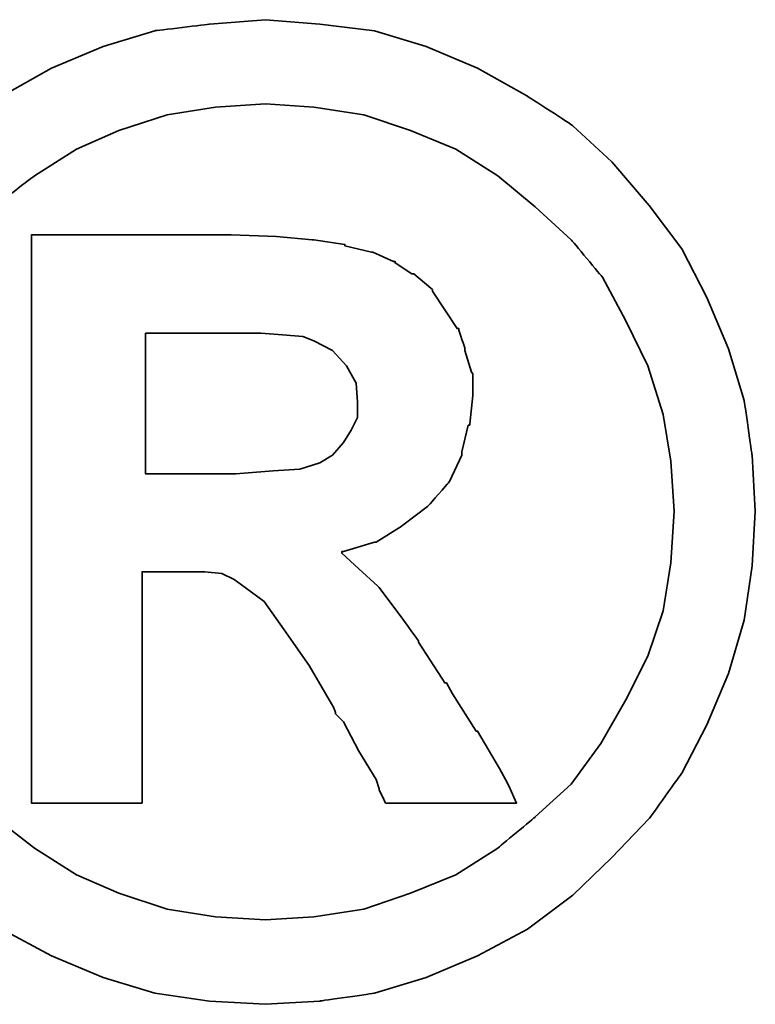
# Model space of a CAD drawing. Header units: millimetres. Extents: x -18 to 587, y -97 to 102.
# Tile 14 of 42: x 424.25 to 425.42, y -36.24 to -34.68. Entities that reach past the tile are written whole.
import ezdxf

# ---------------------------------------------------------------- set-up
doc = ezdxf.new("R2010")
doc.units = ezdxf.units.MM
doc.header["$LTSCALE"] = 0.15
doc.layers.add('DIM', color=4, linetype='CONTINUOUS')
doc.layers.add('layer 1', color=7, linetype='CONTINUOUS')

# ---------------------------------------------------------------- blocks, each defined once
blk = doc.blocks.new('TBI MOTION logo(完整正式版)')
at = {"layer": 'layer 1', "color": 22, "lineweight": 35}
for points, knots in [([(-91.89366, 20.43624), (-91.89366, 20.43624), (-91.91351, 20.77862), (-91.91351, 20.77862), (-91.91351, 20.77862), (-91.91351, 20.77862), (-91.96114, 21.11206), (-91.96114, 21.11206), (-91.96114, 21.11206), (-91.96114, 21.11206), (-92.05641, 21.42764), (-92.05641, 21.42764), (-92.05641, 21.42764), (-92.05641, 21.42764), (-92.18939, 21.74124), (-92.18939, 21.74124), (-92.18939, 21.74124), (-92.18939, 21.74124), (-92.34222, 22.03697), (-92.34222, 22.03697), (-92.34222, 22.03697), (-92.34222, 22.03697), (-92.5407, 22.30294), (-92.5407, 22.30294), (-92.5407, 22.30294), (-92.5407, 22.30294), (-92.76895, 22.5689), (-92.76895, 22.5689), (-92.76895, 22.5689), (-92.76895, 22.5689), (-93.00713, 22.78921), (-93.00713, 22.78921), (-93.00713, 22.78921), (-93.00713, 22.78921), (-93.285, 22.96982), (-93.285, 22.96982), (-93.285, 22.96982), (-93.285, 22.96982), (-93.58867, 23.14051), (-93.58867, 23.14051), (-93.58867, 23.14051), (-93.58867, 23.14051), (-93.90227, 23.2735), (-93.90227, 23.2735), (-93.90227, 23.2735), (-93.90227, 23.2735), (-94.21785, 23.36877), (-94.21785, 23.36877), (-94.21785, 23.36877), (-94.21785, 23.36877), (-94.55129, 23.40846), (-94.55129, 23.40846), (-94.55129, 23.40846), (-94.55129, 23.40846), (-94.88474, 23.43625), (-94.88474, 23.43625), (-94.88474, 23.43625), (-94.88474, 23.43625), (-95.22612, 23.40846), (-95.22612, 23.40846), (-95.22612, 23.40846), (-95.22612, 23.40846), (-95.55956, 23.36877), (-95.55956, 23.36877), (-95.55956, 23.36877), (-95.55956, 23.36877), (-95.87515, 23.2735), (-95.87515, 23.2735), (-95.87515, 23.2735), (-95.87515, 23.2735), (-96.18973, 23.14051), (-96.18973, 23.14051), (-96.18973, 23.14051), (-96.18973, 23.14051), (-96.4944, 22.96982), (-96.4944, 22.96982), (-96.4944, 22.96982), (-96.4944, 22.96982), (-96.77028, 22.78921), (-96.77028, 22.78921), (-96.77028, 22.78921), (-96.77028, 22.78921), (-97.00846, 22.5689), (-97.00846, 22.5689), (-97.00846, 22.5689), (-97.00846, 22.5689), (-97.23671, 22.30294), (-97.23671, 22.30294), (-97.23671, 22.30294), (-97.23671, 22.30294), (-97.43618, 22.03697), (-97.43618, 22.03697), (-97.43618, 22.03697), (-97.43618, 22.03697), (-97.58901, 21.74124), (-97.58901, 21.74124), (-97.58901, 21.74124), (-97.58901, 21.74124), (-97.72298, 21.42764), (-97.72298, 21.42764), (-97.72298, 21.42764), (-97.72298, 21.42764), (-97.81825, 21.11206), (-97.81825, 21.11206), (-97.81825, 21.11206), (-97.81825, 21.11206), (-97.86589, 20.77862), (-97.86589, 20.77862), (-97.86589, 20.77862), (-97.86589, 20.77862), (-97.88375, 20.43624), (-97.88375, 20.43624), (-97.88375, 20.43624), (-97.88375, 20.43624), (-97.86589, 20.1028), (-97.86589, 20.1028), (-97.86589, 20.1028), (-97.86589, 20.1028), (-97.81825, 19.77035), (-97.81825, 19.77035), (-97.81825, 19.77035), (-97.81825, 19.77035), (-97.72298, 19.44583), (-97.72298, 19.44583), (-97.72298, 19.44583), (-97.72298, 19.44583), (-97.58901, 19.13224), (-97.58901, 19.13224), (-97.58901, 19.13224), (-97.58901, 19.13224), (-97.43618, 18.83749), (-97.43618, 18.83749), (-97.43618, 18.83749), (-97.43618, 18.83749), (-97.23671, 18.55963), (-97.23671, 18.55963), (-97.23671, 18.55963), (-97.23671, 18.55963), (-97.00846, 18.32145), (-97.00846, 18.32145), (-97.00846, 18.32145), (-97.00846, 18.32145), (-96.77028, 18.0932), (-96.77028, 18.0932), (-96.77028, 18.0932), (-96.77028, 18.0932), (-96.4944, 17.88381), (-96.4944, 17.88381), (-96.4944, 17.88381), (-96.4944, 17.88381), (-96.18973, 17.72205), (-96.18973, 17.72205), (-96.18973, 17.72205), (-96.18973, 17.72205), (-95.87515, 17.58906), (-95.87515, 17.58906), (-95.87515, 17.58906), (-95.87515, 17.58906), (-95.55956, 17.4938), (-95.55956, 17.4938), (-95.55956, 17.4938), (-95.55956, 17.4938), (-95.22612, 17.44616), (-95.22612, 17.44616), (-95.22612, 17.44616), (-95.22612, 17.44616), (-94.88474, 17.42631), (-94.88474, 17.42631), (-94.88474, 17.42631), (-94.88474, 17.42631), (-94.55129, 17.44616), (-94.55129, 17.44616), (-94.55129, 17.44616), (-94.55129, 17.44616), (-94.21785, 17.4938), (-94.21785, 17.4938), (-94.21785, 17.4938), (-94.21785, 17.4938), (-93.90227, 17.58906), (-93.90227, 17.58906), (-93.90227, 17.58906), (-93.90227, 17.58906), (-93.58867, 17.72205), (-93.58867, 17.72205), (-93.58867, 17.72205), (-93.58867, 17.72205), (-93.285, 17.88381), (-93.285, 17.88381), (-93.285, 17.88381), (-93.285, 17.88381), (-93.00713, 18.0932), (-93.00713, 18.0932), (-93.00713, 18.0932), (-93.00713, 18.0932), (-92.76895, 18.32145), (-92.76895, 18.32145), (-92.76895, 18.32145), (-92.76895, 18.32145), (-92.5407, 18.55963), (-92.5407, 18.55963), (-92.5407, 18.55963), (-92.5407, 18.55963), (-92.34222, 18.83749), (-92.34222, 18.83749), (-92.34222, 18.83749), (-92.34222, 18.83749), (-92.18939, 19.13224), (-92.18939, 19.13224), (-92.18939, 19.13224), (-92.18939, 19.13224), (-92.05641, 19.44583), (-92.05641, 19.44583), (-92.05641, 19.44583), (-92.05641, 19.44583), (-91.96114, 19.77035), (-91.96114, 19.77035), (-91.96114, 19.77035), (-91.96114, 19.77035), (-91.91351, 20.1028), (-91.91351, 20.1028), (-91.91351, 20.1028), (-91.91351, 20.1028), (-91.89366, 20.43624), (-91.89366, 20.43624)], [0, 0, 0, 0, 0.0178571, 0.0178571, 0.0178571, 0.0178572, 0.0357143, 0.0357143, 0.0357143, 0.0357143, 0.0535714, 0.0535714, 0.0535714, 0.0535714, 0.0714286, 0.0714286, 0.0714286, 0.0714286, 0.0892857, 0.0892857, 0.0892857, 0.0892857, 0.1071429, 0.1071429, 0.1071429, 0.1071429, 0.125, 0.125, 0.125, 0.125, 0.1428571, 0.1428571, 0.1428571, 0.1428572, 0.1607143, 0.1607143, 0.1607143, 0.1607143, 0.1785714, 0.1785714, 0.1785714, 0.1785714, 0.1964286, 0.1964286, 0.1964286, 0.1964286, 0.2142857, 0.2142857, 0.2142857, 0.2142857, 0.2321429, 0.2321429, 0.2321429, 0.2321429, 0.25, 0.25, 0.25, 0.25, 0.2678571, 0.2678571, 0.2678571, 0.2678572, 0.2857143, 0.2857143, 0.2857143, 0.2857143, 0.3035714, 0.3035714, 0.3035714, 0.3035714, 0.3214286, 0.3214286, 0.3214286, 0.3214286, 0.3392857, 0.3392857, 0.3392857, 0.3392857, 0.3571429, 0.3571429, 0.3571429, 0.3571429, 0.375, 0.375, 0.375, 0.375, 0.3928571, 0.3928571, 0.3928571, 0.3928572, 0.4107143, 0.4107143, 0.4107143, 0.4107143, 0.4285714, 0.4285714, 0.4285714, 0.4285714, 0.4464286, 0.4464286, 0.4464286, 0.4464286, 0.4642857, 0.4642857, 0.4642857, 0.4642857, 0.4821429, 0.4821429, 0.4821429, 0.4821429, 0.5, 0.5, 0.5, 0.5, 0.5178571, 0.5178571, 0.5178571, 0.5178572, 0.5357143, 0.5357143, 0.5357143, 0.5357143, 0.5535714, 0.5535714, 0.5535714, 0.5535714, 0.5714286, 0.5714286, 0.5714286, 0.5714286, 0.5892857, 0.5892857, 0.5892857, 0.5892857, 0.6071429, 0.6071429, 0.6071429, 0.6071429, 0.625, 0.625, 0.625, 0.625, 0.6428571, 0.6428571, 0.6428571, 0.6428572, 0.6607143, 0.6607143, 0.6607143, 0.6607143, 0.6785714, 0.6785714, 0.6785714, 0.6785714, 0.6964286, 0.6964286, 0.6964286, 0.6964286, 0.7142857, 0.7142857, 0.7142857, 0.7142857, 0.7321429, 0.7321429, 0.7321429, 0.7321429, 0.75, 0.75, 0.75, 0.75, 0.7678571, 0.7678571, 0.7678571, 0.7678572, 0.7857143, 0.7857143, 0.7857143, 0.7857143, 0.8035714, 0.8035714, 0.8035714, 0.8035714, 0.8214286, 0.8214286, 0.8214286, 0.8214286, 0.8392857, 0.8392857, 0.8392857, 0.8392857, 0.8571429, 0.8571429, 0.8571429, 0.8571429, 0.875, 0.875, 0.875, 0.875, 0.8928571, 0.8928571, 0.8928571, 0.8928572, 0.9107143, 0.9107143, 0.9107143, 0.9107143, 0.9285714, 0.9285714, 0.9285714, 0.9285714, 0.9464286, 0.9464286, 0.9464286, 0.9464286, 0.9642857, 0.9642857, 0.9642857, 0.9642857, 0.9821429, 0.9821429, 0.9821429, 0.9821429, 1, 1, 1, 1]), ([(-92.38986, 20.43624), (-92.38986, 20.43624), (-92.40871, 20.74091), (-92.40871, 20.74091), (-92.40871, 20.74091), (-92.40871, 20.74091), (-92.45536, 21.02672), (-92.45536, 21.02672), (-92.45536, 21.02672), (-92.45536, 21.02672), (-92.55063, 21.32245), (-92.55063, 21.32245), (-92.55063, 21.32245), (-92.55063, 21.32245), (-92.68361, 21.59833), (-92.68361, 21.59833), (-92.68361, 21.59833), (-92.68361, 21.59833), (-92.82651, 21.86429), (-92.82651, 21.86429), (-92.82651, 21.86429), (-92.82651, 21.86429), (-93.01705, 22.09255), (-93.01705, 22.09255), (-93.01705, 22.09255), (-93.01705, 22.09255), (-93.23736, 22.29301), (-93.23736, 22.29301), (-93.23736, 22.29301), (-93.23736, 22.29301), (-93.46561, 22.48355), (-93.46561, 22.48355), (-93.46561, 22.48355), (-93.46561, 22.48355), (-93.72165, 22.6463), (-93.72165, 22.6463), (-93.72165, 22.6463), (-93.72165, 22.6463), (-93.99754, 22.75944), (-93.99754, 22.75944), (-93.99754, 22.75944), (-93.99754, 22.75944), (-94.28335, 22.85471), (-94.28335, 22.85471), (-94.28335, 22.85471), (-94.28335, 22.85471), (-94.589, 22.90234), (-94.589, 22.90234), (-94.589, 22.90234), (-94.589, 22.90234), (-94.88474, 22.92219), (-94.88474, 22.92219), (-94.88474, 22.92219), (-94.88474, 22.92219), (-95.1894, 22.90234), (-95.1894, 22.90234), (-95.1894, 22.90234), (-95.1894, 22.90234), (-95.48315, 22.85471), (-95.48315, 22.85471), (-95.48315, 22.85471), (-95.48315, 22.85471), (-95.77988, 22.75944), (-95.77988, 22.75944), (-95.77988, 22.75944), (-95.77988, 22.75944), (-96.03691, 22.6463), (-96.03691, 22.6463), (-96.03691, 22.6463), (-96.03691, 22.6463), (-96.29394, 22.48355), (-96.29394, 22.48355), (-96.29394, 22.48355), (-96.29394, 22.48355), (-96.54203, 22.29301), (-96.54203, 22.29301), (-96.54203, 22.29301), (-96.54203, 22.29301), (-96.75937, 22.09255), (-96.75937, 22.09255), (-96.75937, 22.09255), (-96.75937, 22.09255), (-96.9509, 21.86429), (-96.9509, 21.86429), (-96.9509, 21.86429), (-96.9509, 21.86429), (-97.0938, 21.59833), (-97.0938, 21.59833), (-97.0938, 21.59833), (-97.0938, 21.59833), (-97.21686, 21.32245), (-97.21686, 21.32245), (-97.21686, 21.32245), (-97.21686, 21.32245), (-97.32206, 21.02672), (-97.32206, 21.02672), (-97.32206, 21.02672), (-97.32206, 21.02672), (-97.36076, 20.74091), (-97.36076, 20.74091), (-97.36076, 20.74091), (-97.36076, 20.74091), (-97.37961, 20.43624), (-97.37961, 20.43624), (-97.37961, 20.43624), (-97.37961, 20.43624), (-97.36076, 20.12165), (-97.36076, 20.12165), (-97.36076, 20.12165), (-97.36076, 20.12165), (-97.32206, 19.82791), (-97.32206, 19.82791), (-97.32206, 19.82791), (-97.32206, 19.82791), (-97.21686, 19.55102), (-97.21686, 19.55102), (-97.21686, 19.55102), (-97.21686, 19.55102), (-97.0938, 19.28407), (-97.0938, 19.28407), (-97.0938, 19.28407), (-97.0938, 19.28407), (-96.94098, 19.01811), (-96.94098, 19.01811), (-96.94098, 19.01811), (-96.94098, 19.01811), (-96.75937, 18.77001), (-96.75937, 18.77001), (-96.75937, 18.77001), (-96.75937, 18.77001), (-96.54203, 18.56955), (-96.54203, 18.56955), (-96.54203, 18.56955), (-96.54203, 18.56955), (-96.29394, 18.37901), (-96.29394, 18.37901), (-96.29394, 18.37901), (-96.29394, 18.37901), (-96.03691, 18.21725), (-96.03691, 18.21725), (-96.03691, 18.21725), (-96.03691, 18.21725), (-95.77988, 18.10412), (-95.77988, 18.10412), (-95.77988, 18.10412), (-95.77988, 18.10412), (-95.48315, 18.00786), (-95.48315, 18.00786), (-95.48315, 18.00786), (-95.48315, 18.00786), (-95.1894, 17.96022), (-95.1894, 17.96022), (-95.1894, 17.96022), (-95.1894, 17.96022), (-94.88474, 17.94137), (-94.88474, 17.94137), (-94.88474, 17.94137), (-94.88474, 17.94137), (-94.589, 17.96022), (-94.589, 17.96022), (-94.589, 17.96022), (-94.589, 17.96022), (-94.28335, 18.00786), (-94.28335, 18.00786), (-94.28335, 18.00786), (-94.28335, 18.00786), (-93.99754, 18.10412), (-93.99754, 18.10412), (-93.99754, 18.10412), (-93.99754, 18.10412), (-93.72165, 18.21725), (-93.72165, 18.21725), (-93.72165, 18.21725), (-93.72165, 18.21725), (-93.46561, 18.37901), (-93.46561, 18.37901), (-93.46561, 18.37901), (-93.46561, 18.37901), (-93.23736, 18.56955), (-93.23736, 18.56955), (-93.23736, 18.56955), (-93.23736, 18.56955), (-93.01705, 18.77001), (-93.01705, 18.77001), (-93.01705, 18.77001), (-93.01705, 18.77001), (-92.83644, 19.01811), (-92.83644, 19.01811), (-92.83644, 19.01811), (-92.83644, 19.01811), (-92.68361, 19.28407), (-92.68361, 19.28407), (-92.68361, 19.28407), (-92.68361, 19.28407), (-92.55063, 19.55102), (-92.55063, 19.55102), (-92.55063, 19.55102), (-92.55063, 19.55102), (-92.45536, 19.82791), (-92.45536, 19.82791), (-92.45536, 19.82791), (-92.45536, 19.82791), (-92.40871, 20.12165), (-92.40871, 20.12165), (-92.40871, 20.12165), (-92.40871, 20.12165), (-92.38986, 20.43624), (-92.38986, 20.43624)], [0, 0, 0, 0, 0.0192308, 0.0192308, 0.0192308, 0.0192308, 0.0384615, 0.0384615, 0.0384615, 0.0384615, 0.0576923, 0.0576923, 0.0576923, 0.0576923, 0.0769231, 0.0769231, 0.0769231, 0.0769231, 0.0961538, 0.0961538, 0.0961538, 0.0961539, 0.1153846, 0.1153846, 0.1153846, 0.1153846, 0.1346154, 0.1346154, 0.1346154, 0.1346154, 0.1538462, 0.1538462, 0.1538462, 0.1538462, 0.1730769, 0.1730769, 0.1730769, 0.1730769, 0.1923077, 0.1923077, 0.1923077, 0.1923077, 0.2115385, 0.2115385, 0.2115385, 0.2115385, 0.2307692, 0.2307692, 0.2307692, 0.2307692, 0.25, 0.25, 0.25, 0.25, 0.2692308, 0.2692308, 0.2692308, 0.2692308, 0.2884615, 0.2884615, 0.2884615, 0.2884615, 0.3076923, 0.3076923, 0.3076923, 0.3076923, 0.3269231, 0.3269231, 0.3269231, 0.3269231, 0.3461538, 0.3461538, 0.3461538, 0.3461539, 0.3653846, 0.3653846, 0.3653846, 0.3653846, 0.3846154, 0.3846154, 0.3846154, 0.3846154, 0.4038462, 0.4038462, 0.4038462, 0.4038462, 0.4230769, 0.4230769, 0.4230769, 0.4230769, 0.4423077, 0.4423077, 0.4423077, 0.4423077, 0.4615385, 0.4615385, 0.4615385, 0.4615385, 0.4807692, 0.4807692, 0.4807692, 0.4807692, 0.5, 0.5, 0.5, 0.5, 0.5192308, 0.5192308, 0.5192308, 0.5192308, 0.5384615, 0.5384615, 0.5384615, 0.5384615, 0.5576923, 0.5576923, 0.5576923, 0.5576923, 0.5769231, 0.5769231, 0.5769231, 0.5769231, 0.5961538, 0.5961538, 0.5961538, 0.5961539, 0.6153846, 0.6153846, 0.6153846, 0.6153846, 0.6346154, 0.6346154, 0.6346154, 0.6346154, 0.6538462, 0.6538462, 0.6538462, 0.6538462, 0.6730769, 0.6730769, 0.6730769, 0.6730769, 0.6923077, 0.6923077, 0.6923077, 0.6923077, 0.7115385, 0.7115385, 0.7115385, 0.7115385, 0.7307692, 0.7307692, 0.7307692, 0.7307692, 0.75, 0.75, 0.75, 0.75, 0.7692308, 0.7692308, 0.7692308, 0.7692308, 0.7884615, 0.7884615, 0.7884615, 0.7884615, 0.8076923, 0.8076923, 0.8076923, 0.8076923, 0.8269231, 0.8269231, 0.8269231, 0.8269231, 0.8461538, 0.8461538, 0.8461538, 0.8461539, 0.8653846, 0.8653846, 0.8653846, 0.8653846, 0.8846154, 0.8846154, 0.8846154, 0.8846154, 0.9038462, 0.9038462, 0.9038462, 0.9038462, 0.9230769, 0.9230769, 0.9230769, 0.9230769, 0.9423077, 0.9423077, 0.9423077, 0.9423077, 0.9615385, 0.9615385, 0.9615385, 0.9615385, 0.9807692, 0.9807692, 0.9807692, 0.9807692, 1, 1, 1, 1]), ([(-96.31279, 18.7323), (-96.31279, 18.7323), (-96.31279, 18.77001), (-96.31279, 18.77001), (-96.31279, 18.77001), (-96.31279, 18.77001), (-96.31279, 18.87422), (-96.31279, 18.87422), (-96.31279, 18.87422), (-96.31279, 18.87422), (-96.31279, 19.04689), (-96.31279, 19.04689), (-96.31279, 19.04689), (-96.31279, 19.04689), (-96.31279, 19.25529), (-96.31279, 19.25529), (-96.31279, 19.25529), (-96.31279, 19.25529), (-96.31279, 19.5024), (-96.31279, 19.5024), (-96.31279, 19.5024), (-96.31279, 19.5024), (-96.31279, 19.77035), (-96.31279, 19.77035), (-96.31279, 19.77035), (-96.31279, 19.77035), (-96.31279, 20.37868), (-96.31279, 20.37868), (-96.31279, 20.37868), (-96.31279, 20.37868), (-96.31279, 20.98801), (-96.31279, 20.98801), (-96.31279, 20.98801), (-96.31279, 20.98801), (-96.31279, 21.27482), (-96.31279, 21.27482), (-96.31279, 21.27482), (-96.31279, 21.27482), (-96.31279, 21.52291), (-96.31279, 21.52291), (-96.31279, 21.52291), (-96.31279, 21.52291), (-96.31279, 21.75017), (-96.31279, 21.75017), (-96.31279, 21.75017), (-96.31279, 21.75017), (-96.31279, 21.90399), (-96.31279, 21.90399), (-96.31279, 21.90399), (-96.31279, 21.90399), (-96.31279, 22.0072), (-96.31279, 22.0072), (-96.31279, 22.0072), (-96.31279, 22.0072), (-96.31279, 22.04689), (-96.31279, 22.04689), (-96.31279, 22.04689), (-96.31279, 22.04689), (-96.31279, 22.12232), (-96.31279, 22.12232), (-96.31279, 22.12232), (-96.31279, 22.12232), (-96.2463, 22.12232), (-96.2463, 22.12232), (-96.2463, 22.12232), (-96.2463, 22.12232), (-96.22645, 22.12232), (-96.22645, 22.12232), (-96.22645, 22.12232), (-96.22645, 22.12232), (-96.18973, 22.12232), (-96.18973, 22.12232), (-96.18973, 22.12232), (-96.18973, 22.12232), (-96.05576, 22.12232), (-96.05576, 22.12232), (-96.05576, 22.12232), (-96.05576, 22.12232), (-95.87515, 22.12232), (-95.87515, 22.12232), (-95.87515, 22.12232), (-95.87515, 22.12232), (-95.66476, 22.12232), (-95.66476, 22.12232), (-95.66476, 22.12232), (-95.66476, 22.12232), (-95.44643, 22.12232), (-95.44643, 22.12232), (-95.44643, 22.12232), (-95.44643, 22.12232), (-95.27375, 22.12232), (-95.27375, 22.12232), (-95.27375, 22.12232), (-95.27375, 22.12232), (-95.15963, 22.12232), (-95.15963, 22.12232), (-95.15963, 22.12232), (-95.15963, 22.12232), (-95.12291, 22.12232), (-95.12291, 22.12232), (-95.12291, 22.12232), (-95.12291, 22.12232), (-95.10306, 22.12232), (-95.10306, 22.12232), (-95.10306, 22.12232), (-95.10306, 22.12232), (-95.09314, 22.12232), (-95.09314, 22.12232), (-95.09314, 22.12232), (-95.09314, 22.12232), (-94.81725, 22.1124), (-94.81725, 22.1124), (-94.81725, 22.1124), (-94.81725, 22.1124), (-94.59893, 22.09255), (-94.59893, 22.09255), (-94.59893, 22.09255), (-94.59893, 22.09255), (-94.589, 22.09255), (-94.589, 22.09255), (-94.589, 22.09255), (-94.589, 22.09255), (-94.39846, 22.06476), (-94.39846, 22.06476), (-94.39846, 22.06476), (-94.39846, 22.06476), (-94.39846, 22.05483), (-94.39846, 22.05483), (-94.39846, 22.05483), (-94.39846, 22.05483), (-94.23571, 22.01713), (-94.23571, 22.01713), (-94.23571, 22.01713), (-94.23571, 22.01713), (-94.22777, 22.01713), (-94.22777, 22.01713), (-94.22777, 22.01713), (-94.22777, 22.01713), (-94.10273, 21.96056), (-94.10273, 21.96056), (-94.10273, 21.96056), (-94.10273, 21.96056), (-94.09281, 21.96056), (-94.09281, 21.96056), (-94.09281, 21.96056), (-94.09281, 21.96056), (-94.09281, 21.95162), (-94.09281, 21.95162), (-94.09281, 21.95162), (-94.09281, 21.95162), (-93.9896, 21.88415), (-93.9896, 21.88415), (-93.9896, 21.88415), (-93.9896, 21.88415), (-93.97868, 21.88415), (-93.97868, 21.88415), (-93.97868, 21.88415), (-93.97868, 21.88415), (-93.87448, 21.79781), (-93.87448, 21.79781), (-93.87448, 21.79781), (-93.87448, 21.79781), (-93.86456, 21.78888), (-93.86456, 21.78888), (-93.86456, 21.78888), (-93.86456, 21.78888), (-93.86456, 21.77895), (-93.86456, 21.77895), (-93.86456, 21.77895), (-93.86456, 21.77895), (-93.78913, 21.66483), (-93.78913, 21.66483), (-93.78913, 21.66483), (-93.78913, 21.66483), (-93.71371, 21.5507), (-93.71371, 21.5507), (-93.71371, 21.5507), (-93.71371, 21.5507), (-93.7028, 21.5507), (-93.7028, 21.5507), (-93.7028, 21.5507), (-93.7028, 21.5507), (-93.7028, 21.54078), (-93.7028, 21.54078), (-93.7028, 21.54078), (-93.7028, 21.54078), (-93.66608, 21.42764), (-93.66608, 21.42764), (-93.66608, 21.42764), (-93.66608, 21.42764), (-93.66608, 21.41772), (-93.66608, 21.41772), (-93.66608, 21.41772), (-93.66608, 21.41772), (-93.62638, 21.28474), (-93.62638, 21.28474), (-93.62638, 21.28474), (-93.62638, 21.28474), (-93.61844, 21.27482), (-93.61844, 21.27482), (-93.61844, 21.27482), (-93.61844, 21.27482), (-93.61844, 21.14977), (-93.61844, 21.14977), (-93.61844, 21.14977), (-93.61844, 21.14977), (-93.61844, 21.14183), (-93.61844, 21.14183), (-93.61844, 21.14183), (-93.61844, 21.14183), (-93.6363, 20.96915), (-93.6363, 20.96915), (-93.6363, 20.96915), (-93.6363, 20.96915), (-93.6363, 20.96122), (-93.6363, 20.96122), (-93.6363, 20.96122), (-93.6363, 20.96122), (-93.64623, 20.96122), (-93.64623, 20.96122), (-93.64623, 20.96122), (-93.64623, 20.96122), (-93.68493, 20.79847), (-93.68493, 20.79847), (-93.68493, 20.79847), (-93.68493, 20.79847), (-93.68493, 20.78854), (-93.68493, 20.78854), (-93.68493, 20.78854), (-93.68493, 20.78854), (-93.68493, 20.77862), (-93.68493, 20.77862), (-93.68493, 20.77862), (-93.68493, 20.77862), (-93.76135, 20.61785), (-93.76135, 20.61785), (-93.76135, 20.61785), (-93.76135, 20.61785), (-93.76929, 20.60693), (-93.76929, 20.60693), (-93.76929, 20.60693), (-93.76929, 20.60693), (-93.8844, 20.47495), (-93.8844, 20.47495), (-93.8844, 20.47495), (-93.8844, 20.47495), (-93.89433, 20.46502), (-93.89433, 20.46502), (-93.89433, 20.46502), (-93.89433, 20.46502), (-94.04517, 20.34991), (-94.04517, 20.34991), (-94.04517, 20.34991), (-94.04517, 20.34991), (-94.05509, 20.34197), (-94.05509, 20.34197), (-94.05509, 20.34197), (-94.05509, 20.34197), (-94.20792, 20.2467), (-94.20792, 20.2467), (-94.20792, 20.2467), (-94.20792, 20.2467), (-94.21785, 20.2467), (-94.21785, 20.2467), (-94.21785, 20.2467), (-94.21785, 20.2467), (-94.40839, 20.18913), (-94.40839, 20.18913), (-94.40839, 20.18913), (-94.40839, 20.18913), (-94.41831, 20.18913), (-94.41831, 20.18913), (-94.41831, 20.18913), (-94.41831, 20.18913), (-94.41831, 20.17921), (-94.41831, 20.17921), (-94.41831, 20.17921), (-94.41831, 20.17921), (-94.31312, 20.08394), (-94.31312, 20.08394), (-94.31312, 20.08394), (-94.31312, 20.08394), (-94.198, 19.97875), (-94.198, 19.97875), (-94.198, 19.97875), (-94.198, 19.97875), (-94.18907, 19.97081), (-94.18907, 19.97081), (-94.18907, 19.97081), (-94.18907, 19.97081), (-94.07494, 19.81798), (-94.07494, 19.81798), (-94.07494, 19.81798), (-94.07494, 19.81798), (-93.9499, 19.6453), (-93.9499, 19.6453), (-93.9499, 19.6453), (-93.9499, 19.6453), (-93.9499, 19.63736), (-93.9499, 19.63736), (-93.9499, 19.63736), (-93.9499, 19.63736), (-93.80799, 19.41705), (-93.80799, 19.41705), (-93.80799, 19.41705), (-93.80799, 19.41705), (-93.78913, 19.38828), (-93.78913, 19.38828), (-93.78913, 19.38828), (-93.78913, 19.38828), (-93.77921, 19.38828), (-93.77921, 19.38828), (-93.77921, 19.38828), (-93.77921, 19.38828), (-93.7415, 19.32178), (-93.7415, 19.32178), (-93.7415, 19.32178), (-93.7415, 19.32178), (-93.59859, 19.09353), (-93.59859, 19.09353), (-93.59859, 19.09353), (-93.59859, 19.09353), (-93.58867, 19.09353), (-93.58867, 19.09353), (-93.58867, 19.09353), (-93.58867, 19.09353), (-93.45569, 18.86528), (-93.45569, 18.86528), (-93.45569, 18.86528), (-93.45569, 18.86528), (-93.41798, 18.7978), (-93.41798, 18.7978), (-93.41798, 18.7978), (-93.41798, 18.7978), (-93.39813, 18.76009), (-93.39813, 18.76009), (-93.39813, 18.76009), (-93.39813, 18.76009), (-93.3505, 18.6549), (-93.3505, 18.6549), (-93.3505, 18.6549), (-93.3505, 18.6549), (-93.45569, 18.6549), (-93.45569, 18.6549), (-93.45569, 18.6549), (-93.45569, 18.6549), (-93.47454, 18.6549), (-93.47454, 18.6549), (-93.47454, 18.6549), (-93.47454, 18.6549), (-93.56088, 18.6549), (-93.56088, 18.6549), (-93.56088, 18.6549), (-93.56088, 18.6549), (-93.78913, 18.6549), (-93.78913, 18.6549), (-93.78913, 18.6549), (-93.78913, 18.6549), (-94.01738, 18.6549), (-94.01738, 18.6549), (-94.01738, 18.6549), (-94.01738, 18.6549), (-94.09281, 18.6549), (-94.09281, 18.6549), (-94.09281, 18.6549), (-94.09281, 18.6549), (-94.11265, 18.6549), (-94.11265, 18.6549), (-94.11265, 18.6549), (-94.11265, 18.6549), (-94.15036, 18.6549), (-94.15036, 18.6549), (-94.15036, 18.6549), (-94.15036, 18.6549), (-94.17021, 18.69459), (-94.17021, 18.69459), (-94.17021, 18.69459), (-94.17021, 18.69459), (-94.18907, 18.7323), (-94.18907, 18.7323), (-94.18907, 18.7323), (-94.18907, 18.7323), (-94.18907, 18.74223), (-94.18907, 18.74223), (-94.18907, 18.74223), (-94.18907, 18.74223), (-94.20792, 18.7978), (-94.20792, 18.7978), (-94.20792, 18.7978), (-94.20792, 18.7978), (-94.31312, 18.97048), (-94.31312, 18.97048), (-94.31312, 18.97048), (-94.31312, 18.97048), (-94.40839, 19.1501), (-94.40839, 19.1501), (-94.40839, 19.1501), (-94.40839, 19.1501), (-94.4461, 19.1888), (-94.4461, 19.1888), (-94.4461, 19.1888), (-94.4461, 19.1888), (-94.45602, 19.19873), (-94.45602, 19.19873), (-94.45602, 19.19873), (-94.45602, 19.19873), (-94.45602, 19.20766), (-94.45602, 19.20766), (-94.45602, 19.20766), (-94.45602, 19.20766), (-94.46595, 19.23644), (-94.46595, 19.23644), (-94.46595, 19.23644), (-94.46595, 19.23644), (-94.61679, 19.49347), (-94.61679, 19.49347), (-94.61679, 19.49347), (-94.61679, 19.49347), (-94.76962, 19.7118), (-94.76962, 19.7118), (-94.76962, 19.7118), (-94.76962, 19.7118), (-94.89268, 19.88447), (-94.89268, 19.88447), (-94.89268, 19.88447), (-94.89268, 19.88447), (-95.00779, 19.97081), (-95.00779, 19.97081), (-95.00779, 19.97081), (-95.00779, 19.97081), (-95.07528, 20.01845), (-95.07528, 20.01845), (-95.07528, 20.01845), (-95.07528, 20.01845), (-95.1507, 20.05616), (-95.1507, 20.05616), (-95.1507, 20.05616), (-95.1507, 20.05616), (-95.2549, 20.06608), (-95.2549, 20.06608), (-95.2549, 20.06608), (-95.2549, 20.06608), (-95.38887, 20.06608), (-95.38887, 20.06608), (-95.38887, 20.06608), (-95.38887, 20.06608), (-95.40872, 20.06608), (-95.40872, 20.06608), (-95.40872, 20.06608), (-95.40872, 20.06608), (-95.42658, 20.06608), (-95.42658, 20.06608), (-95.42658, 20.06608), (-95.42658, 20.06608), (-95.5417, 20.06608), (-95.5417, 20.06608), (-95.5417, 20.06608), (-95.5417, 20.06608), (-95.63697, 20.06608), (-95.63697, 20.06608), (-95.63697, 20.06608), (-95.63697, 20.06608), (-95.63697, 19.99761), (-95.63697, 19.99761), (-95.63697, 19.99761), (-95.63697, 19.99761), (-95.63697, 19.92318), (-95.63697, 19.92318), (-95.63697, 19.92318), (-95.63697, 19.92318), (-95.63697, 19.69294), (-95.63697, 19.69294), (-95.63697, 19.69294), (-95.63697, 19.69294), (-95.63697, 19.44583), (-95.63697, 19.44583), (-95.63697, 19.44583), (-95.63697, 19.44583), (-95.63697, 19.17888), (-95.63697, 19.17888), (-95.63697, 19.17888), (-95.63697, 19.17888), (-95.63697, 18.96055), (-95.63697, 18.96055), (-95.63697, 18.96055), (-95.63697, 18.96055), (-95.63697, 18.87422), (-95.63697, 18.87422), (-95.63697, 18.87422), (-95.63697, 18.87422), (-95.63697, 18.80773), (-95.63697, 18.80773), (-95.63697, 18.80773), (-95.63697, 18.80773), (-95.63697, 18.75017), (-95.63697, 18.75017), (-95.63697, 18.75017), (-95.63697, 18.75017), (-95.63697, 18.7323), (-95.63697, 18.7323), (-95.63697, 18.7323), (-95.63697, 18.7323), (-95.63697, 18.6549), (-95.63697, 18.6549), (-95.63697, 18.6549), (-95.63697, 18.6549), (-95.70247, 18.6549), (-95.70247, 18.6549), (-95.70247, 18.6549), (-95.70247, 18.6549), (-95.72232, 18.6549), (-95.72232, 18.6549), (-95.72232, 18.6549), (-95.72232, 18.6549), (-95.77988, 18.6549), (-95.77988, 18.6549), (-95.77988, 18.6549), (-95.77988, 18.6549), (-95.97835, 18.6549), (-95.97835, 18.6549), (-95.97835, 18.6549), (-95.97835, 18.6549), (-96.15103, 18.6549), (-96.15103, 18.6549), (-96.15103, 18.6549), (-96.15103, 18.6549), (-96.2076, 18.6549), (-96.2076, 18.6549), (-96.2076, 18.6549), (-96.2076, 18.6549), (-96.2463, 18.6549), (-96.2463, 18.6549), (-96.2463, 18.6549), (-96.2463, 18.6549), (-96.31279, 18.6549), (-96.31279, 18.6549), (-96.31279, 18.6549), (-96.31279, 18.6549), (-96.31279, 18.7323), (-96.31279, 18.7323)], [0, 0, 0, 0, 0.0074074, 0.0074074, 0.0074074, 0.0074074, 0.0148148, 0.0148148, 0.0148148, 0.0148148, 0.0222222, 0.0222222, 0.0222222, 0.0222222, 0.0296296, 0.0296296, 0.0296296, 0.0296296, 0.037037, 0.037037, 0.037037, 0.037037, 0.0444444, 0.0444444, 0.0444444, 0.0444445, 0.0518519, 0.0518519, 0.0518519, 0.0518519, 0.0592593, 0.0592593, 0.0592593, 0.0592593, 0.0666667, 0.0666667, 0.0666667, 0.0666667, 0.0740741, 0.0740741, 0.0740741, 0.0740741, 0.0814815, 0.0814815, 0.0814815, 0.0814815, 0.0888889, 0.0888889, 0.0888889, 0.0888889, 0.0962963, 0.0962963, 0.0962963, 0.0962963, 0.1037037, 0.1037037, 0.1037037, 0.1037037, 0.1111111, 0.1111111, 0.1111111, 0.1111111, 0.1185185, 0.1185185, 0.1185185, 0.1185185, 0.1259259, 0.1259259, 0.1259259, 0.1259259, 0.1333333, 0.1333333, 0.1333333, 0.1333333, 0.1407407, 0.1407407, 0.1407407, 0.1407408, 0.1481481, 0.1481481, 0.1481481, 0.1481482, 0.1555556, 0.1555556, 0.1555556, 0.1555556, 0.162963, 0.162963, 0.162963, 0.162963, 0.1703704, 0.1703704, 0.1703704, 0.1703704, 0.1777778, 0.1777778, 0.1777778, 0.1777778, 0.1851852, 0.1851852, 0.1851852, 0.1851852, 0.1925926, 0.1925926, 0.1925926, 0.1925926, 0.2, 0.2, 0.2, 0.2, 0.2074074, 0.2074074, 0.2074074, 0.2074074, 0.2148148, 0.2148148, 0.2148148, 0.2148148, 0.2222222, 0.2222222, 0.2222222, 0.2222222, 0.2296296, 0.2296296, 0.2296296, 0.2296296, 0.237037, 0.237037, 0.237037, 0.237037, 0.2444444, 0.2444444, 0.2444444, 0.2444445, 0.2518519, 0.2518519, 0.2518519, 0.2518519, 0.2592593, 0.2592593, 0.2592593, 0.2592593, 0.2666667, 0.2666667, 0.2666667, 0.2666667, 0.2740741, 0.2740741, 0.2740741, 0.2740741, 0.2814815, 0.2814815, 0.2814815, 0.2814815, 0.2888889, 0.2888889, 0.2888889, 0.2888889, 0.2962963, 0.2962963, 0.2962963, 0.2962963, 0.3037037, 0.3037037, 0.3037037, 0.3037037, 0.3111111, 0.3111111, 0.3111111, 0.3111111, 0.3185185, 0.3185185, 0.3185185, 0.3185185, 0.3259259, 0.3259259, 0.3259259, 0.3259259, 0.3333333, 0.3333333, 0.3333333, 0.3333333, 0.3407407, 0.3407407, 0.3407407, 0.3407408, 0.3481481, 0.3481481, 0.3481481, 0.3481482, 0.3555556, 0.3555556, 0.3555556, 0.3555556, 0.362963, 0.362963, 0.362963, 0.362963, 0.3703704, 0.3703704, 0.3703704, 0.3703704, 0.3777778, 0.3777778, 0.3777778, 0.3777778, 0.3851852, 0.3851852, 0.3851852, 0.3851852, 0.3925926, 0.3925926, 0.3925926, 0.3925926, 0.4, 0.4, 0.4, 0.4, 0.4074074, 0.4074074, 0.4074074, 0.4074074, 0.4148148, 0.4148148, 0.4148148, 0.4148148, 0.4222222, 0.4222222, 0.4222222, 0.4222222, 0.4296296, 0.4296296, 0.4296296, 0.4296296, 0.437037, 0.437037, 0.437037, 0.437037, 0.4444444, 0.4444444, 0.4444444, 0.4444445, 0.4518519, 0.4518519, 0.4518519, 0.4518519, 0.4592593, 0.4592593, 0.4592593, 0.4592593, 0.4666667, 0.4666667, 0.4666667, 0.4666667, 0.4740741, 0.4740741, 0.4740741, 0.4740741, 0.4814815, 0.4814815, 0.4814815, 0.4814815, 0.4888889, 0.4888889, 0.4888889, 0.4888889, 0.4962963, 0.4962963, 0.4962963, 0.4962963, 0.5037037, 0.5037037, 0.5037037, 0.5037037, 0.5111111, 0.5111111, 0.5111111, 0.5111111, 0.5185185, 0.5185185, 0.5185185, 0.5185185, 0.5259259, 0.5259259, 0.5259259, 0.5259259, 0.5333333, 0.5333333, 0.5333333, 0.5333333, 0.5407407, 0.5407407, 0.5407407, 0.5407408, 0.5481481, 0.5481481, 0.5481481, 0.5481482, 0.5555556, 0.5555556, 0.5555556, 0.5555556, 0.562963, 0.562963, 0.562963, 0.562963, 0.5703704, 0.5703704, 0.5703704, 0.5703704, 0.5777778, 0.5777778, 0.5777778, 0.5777778, 0.5851852, 0.5851852, 0.5851852, 0.5851852, 0.5925926, 0.5925926, 0.5925926, 0.5925926, 0.6, 0.6, 0.6, 0.6, 0.6074074, 0.6074074, 0.6074074, 0.6074074, 0.6148148, 0.6148148, 0.6148148, 0.6148148, 0.6222222, 0.6222222, 0.6222222, 0.6222222, 0.6296296, 0.6296296, 0.6296296, 0.6296296, 0.637037, 0.637037, 0.637037, 0.637037, 0.6444444, 0.6444444, 0.6444444, 0.6444445, 0.6518519, 0.6518519, 0.6518519, 0.6518519, 0.6592593, 0.6592593, 0.6592593, 0.6592593, 0.6666667, 0.6666667, 0.6666667, 0.6666667, 0.6740741, 0.6740741, 0.6740741, 0.6740741, 0.6814815, 0.6814815, 0.6814815, 0.6814815, 0.6888889, 0.6888889, 0.6888889, 0.6888889, 0.6962963, 0.6962963, 0.6962963, 0.6962963, 0.7037037, 0.7037037, 0.7037037, 0.7037037, 0.7111111, 0.7111111, 0.7111111, 0.7111111, 0.7185185, 0.7185185, 0.7185185, 0.7185185, 0.7259259, 0.7259259, 0.7259259, 0.7259259, 0.7333333, 0.7333333, 0.7333333, 0.7333333, 0.7407407, 0.7407407, 0.7407407, 0.7407408, 0.7481481, 0.7481481, 0.7481481, 0.7481482, 0.7555556, 0.7555556, 0.7555556, 0.7555556, 0.762963, 0.762963, 0.762963, 0.762963, 0.7703704, 0.7703704, 0.7703704, 0.7703704, 0.7777778, 0.7777778, 0.7777778, 0.7777778, 0.7851852, 0.7851852, 0.7851852, 0.7851852, 0.7925926, 0.7925926, 0.7925926, 0.7925926, 0.8, 0.8, 0.8, 0.8, 0.8074074, 0.8074074, 0.8074074, 0.8074074, 0.8148148, 0.8148148, 0.8148148, 0.8148148, 0.8222222, 0.8222222, 0.8222222, 0.8222222, 0.8296296, 0.8296296, 0.8296296, 0.8296296, 0.837037, 0.837037, 0.837037, 0.837037, 0.8444444, 0.8444444, 0.8444444, 0.8444445, 0.8518519, 0.8518519, 0.8518519, 0.8518519, 0.8592593, 0.8592593, 0.8592593, 0.8592593, 0.8666667, 0.8666667, 0.8666667, 0.8666667, 0.8740741, 0.8740741, 0.8740741, 0.8740741, 0.8814815, 0.8814815, 0.8814815, 0.8814815, 0.8888889, 0.8888889, 0.8888889, 0.8888889, 0.8962963, 0.8962963, 0.8962963, 0.8962963, 0.9037037, 0.9037037, 0.9037037, 0.9037037, 0.9111111, 0.9111111, 0.9111111, 0.9111111, 0.9185185, 0.9185185, 0.9185185, 0.9185185, 0.9259259, 0.9259259, 0.9259259, 0.9259259, 0.9333333, 0.9333333, 0.9333333, 0.9333333, 0.9407407, 0.9407407, 0.9407407, 0.9407408, 0.9481481, 0.9481481, 0.9481481, 0.9481482, 0.9555556, 0.9555556, 0.9555556, 0.9555556, 0.962963, 0.962963, 0.962963, 0.962963, 0.9703704, 0.9703704, 0.9703704, 0.9703704, 0.9777778, 0.9777778, 0.9777778, 0.9777778, 0.9851852, 0.9851852, 0.9851852, 0.9851852, 0.9925926, 0.9925926, 0.9925926, 0.9925926, 1, 1, 1, 1]), ([(-95.61712, 21.52291), (-95.61712, 21.52291), (-95.61712, 21.44551), (-95.61712, 21.44551), (-95.61712, 21.44551), (-95.61712, 21.44551), (-95.61712, 21.27482), (-95.61712, 21.27482), (-95.61712, 21.27482), (-95.61712, 21.27482), (-95.61712, 21.08328), (-95.61712, 21.08328), (-95.61712, 21.08328), (-95.61712, 21.08328), (-95.61712, 20.91358), (-95.61712, 20.91358), (-95.61712, 20.91358), (-95.61712, 20.91358), (-95.61712, 20.74091), (-95.61712, 20.74091), (-95.61712, 20.74091), (-95.61712, 20.74091), (-95.61712, 20.66449), (-95.61712, 20.66449), (-95.61712, 20.66449), (-95.61712, 20.66449), (-95.59926, 20.66449), (-95.59926, 20.66449), (-95.59926, 20.66449), (-95.59926, 20.66449), (-95.38887, 20.66449), (-95.38887, 20.66449), (-95.38887, 20.66449), (-95.38887, 20.66449), (-95.15963, 20.66449), (-95.15963, 20.66449), (-95.15963, 20.66449), (-95.15963, 20.66449), (-95.08421, 20.66449), (-95.08421, 20.66449), (-95.08421, 20.66449), (-95.08421, 20.66449), (-95.06535, 20.66449), (-95.06535, 20.66449), (-95.06535, 20.66449), (-95.06535, 20.66449), (-94.8371, 20.68335), (-94.8371, 20.68335), (-94.8371, 20.68335), (-94.8371, 20.68335), (-94.67435, 20.69327), (-94.67435, 20.69327), (-94.67435, 20.69327), (-94.67435, 20.69327), (-94.55129, 20.73098), (-94.55129, 20.73098), (-94.55129, 20.73098), (-94.55129, 20.73098), (-94.47389, 20.77862), (-94.47389, 20.77862), (-94.47389, 20.77862), (-94.47389, 20.77862), (-94.40839, 20.85503), (-94.40839, 20.85503), (-94.40839, 20.85503), (-94.40839, 20.85503), (-94.36075, 20.93145), (-94.36075, 20.93145), (-94.36075, 20.93145), (-94.36075, 20.93145), (-94.32304, 21.00885), (-94.32304, 21.00885), (-94.32304, 21.00885), (-94.32304, 21.00885), (-94.32304, 21.10214), (-94.32304, 21.10214), (-94.32304, 21.10214), (-94.32304, 21.10214), (-94.33098, 21.21726), (-94.33098, 21.21726), (-94.33098, 21.21726), (-94.33098, 21.21726), (-94.38854, 21.32245), (-94.38854, 21.32245), (-94.38854, 21.32245), (-94.38854, 21.32245), (-94.47389, 21.41772), (-94.47389, 21.41772), (-94.47389, 21.41772), (-94.47389, 21.41772), (-94.589, 21.47528), (-94.589, 21.47528), (-94.589, 21.47528), (-94.589, 21.47528), (-94.65549, 21.50306), (-94.65549, 21.50306), (-94.65549, 21.50306), (-94.65549, 21.50306), (-94.77954, 21.51299), (-94.77954, 21.51299), (-94.77954, 21.51299), (-94.77954, 21.51299), (-94.91252, 21.52291), (-94.91252, 21.52291), (-94.91252, 21.52291), (-94.91252, 21.52291), (-95.10306, 21.52291), (-95.10306, 21.52291), (-95.10306, 21.52291), (-95.10306, 21.52291), (-95.12291, 21.52291), (-95.12291, 21.52291), (-95.12291, 21.52291), (-95.12291, 21.52291), (-95.19833, 21.52291), (-95.19833, 21.52291), (-95.19833, 21.52291), (-95.19833, 21.52291), (-95.40872, 21.52291), (-95.40872, 21.52291), (-95.40872, 21.52291), (-95.40872, 21.52291), (-95.59926, 21.52291), (-95.59926, 21.52291), (-95.59926, 21.52291), (-95.59926, 21.52291), (-95.61712, 21.52291), (-95.61712, 21.52291)], [0, 0, 0, 0, 0.03125, 0.03125, 0.03125, 0.03125, 0.0625, 0.0625, 0.0625, 0.0625, 0.09375, 0.09375, 0.09375, 0.09375, 0.125, 0.125, 0.125, 0.125, 0.15625, 0.15625, 0.15625, 0.15625, 0.1875, 0.1875, 0.1875, 0.1875, 0.21875, 0.21875, 0.21875, 0.21875, 0.25, 0.25, 0.25, 0.25, 0.28125, 0.28125, 0.28125, 0.28125, 0.3125, 0.3125, 0.3125, 0.3125, 0.34375, 0.34375, 0.34375, 0.34375, 0.375, 0.375, 0.375, 0.375, 0.40625, 0.40625, 0.40625, 0.40625, 0.4375, 0.4375, 0.4375, 0.4375, 0.46875, 0.46875, 0.46875, 0.46875, 0.5, 0.5, 0.5, 0.5, 0.53125, 0.53125, 0.53125, 0.53125, 0.5625, 0.5625, 0.5625, 0.5625, 0.59375, 0.59375, 0.59375, 0.59375, 0.625, 0.625, 0.625, 0.625, 0.65625, 0.65625, 0.65625, 0.65625, 0.6875, 0.6875, 0.6875, 0.6875, 0.71875, 0.71875, 0.71875, 0.71875, 0.75, 0.75, 0.75, 0.75, 0.78125, 0.78125, 0.78125, 0.78125, 0.8125, 0.8125, 0.8125, 0.8125, 0.84375, 0.84375, 0.84375, 0.84375, 0.875, 0.875, 0.875, 0.875, 0.90625, 0.90625, 0.90625, 0.90625, 0.9375, 0.9375, 0.9375, 0.9375, 0.96875, 0.96875, 0.96875, 0.96875, 1, 1, 1, 1])]:
    blk.add_open_spline(points, degree=3, knots=knots, dxfattribs=at)

msp = doc.modelspace()

# ---------------------------------------------------------------- block references
at = {"layer": 'DIM', "color": 0, "xscale": 0.2606204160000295, "yscale": 0.2606204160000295, "zscale": 0.2606204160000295}
msp.add_blockref('TBI MOTION logo(完整正式版)', (449.3648, -40.7856), dxfattribs=at)

doc.saveas('drawing.dxf')
